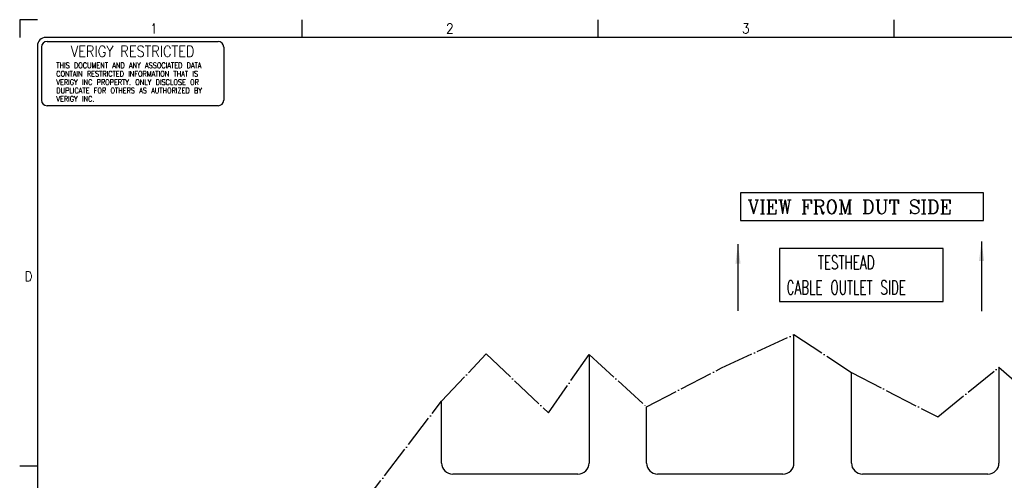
# Model space of a CAD drawing. Header units: inches. Extents: x 0 to 841, y 0 to 594.
# Tile 9 of 13: x 0 to 354, y 428 to 594. Entities that reach past the tile are written whole.
import ezdxf

# ---------------------------------------------------------------- set-up
doc = ezdxf.new("R2010")
doc.units = ezdxf.units.IN
doc.linetypes.add('DOT_CENTER', pattern=[14, 12, -1, 0, -1])
doc.layers.add('1', color=7, linetype='Continuous')
doc.styles.add('CONVERTER_11', font='txt.shx', dxfattribs={"width": 0.63})
doc.styles.add('CONVERTER_12', font='complex.shx', dxfattribs={"width": 0.973})
doc.styles.add('CONVERTER_14', font='txt.shx', dxfattribs={"width": 0.9})
doc.styles.add('CONVERTER_16', font='complex.shx', dxfattribs={"width": 0.855})
doc.styles.add('CONVERTER_17', font='txt.shx', dxfattribs={"width": 0.81})
doc.dimstyles.get("Standard").update_dxf_attribs({"dimtxt": 0.18, "dimasz": 0.18, "dimexe": 0.18, "dimexo": 0.0625, "dimgap": 0.09, "dimtad": 0, "dimtih": 1, "dimtoh": 1, "dimdec": 4, "dimzin": 0, "dimdsep": 46, "dimtxsty": 'Standard', "dimcen": 0.09, "dimadec": 0, "dimazin": 0, "dimtfac": 1, "dimtdec": 4, "dimtofl": 0, "dimtmove": 0, "dimatfit": 3, "dimfxl": 1, "dimtolj": 1, "dimtzin": 0, "dimarcsym": 0})

# ---------------------------------------------------------------- blocks, each defined once
blk = doc.blocks.new('TOP__1', base_point=(288.61, 352.62))
at = {"color": 1, "linetype": 'Continuous'}
for p, q in [((278.28, 434.7), (278.28, 480.82)), ((204.62, 473.68), (204.62, 434.7)), ((298.94, 459.26), (298.94, 467.26)), ((351.94, 469.1), (351.94, 434.7)), ((151.62, 434.7), (151.62, 456.89)), ((298.94, 434.7), (298.94, 459.26)), ((225.28, 434.7), (225.28, 454.86)), ((372.6, 434.7), (372.6, 451.29)), ((425.6, 450.79), (425.6, 434.7)), ((200.62, 430.7), (155.62, 430.7)), ((274.28, 430.7), (229.28, 430.7)), ((347.94, 430.7), (302.94, 430.7)), ((421.6, 430.7), (376.6, 430.7)), ((155.62, 216.42), (200.62, 216.42)), ((229.28, 216.42), (274.28, 216.42)), ((302.94, 216.42), (347.94, 216.42)), ((376.6, 216.42), (421.6, 216.42)), ((151.62, 184.65), (151.62, 212.42)), ((204.62, 212.42), (204.62, 181.09)), ((225.28, 193.81), (225.28, 212.42)), ((278.28, 212.42), (278.28, 193.81)), ((298.94, 176.29), (298.94, 212.42)), ((351.94, 212.42), (351.94, 173.46)), ((372.6, 189.74), (372.6, 212.42)), ((425.6, 212.42), (425.6, 188.84)), ((298.94, 175.49), (298.94, 176.29))]:
    blk.add_line(p, q, dxfattribs=at)
for centre, start, end in [((155.62, 434.7), 180, 270), ((200.62, 434.7), 270, 0), ((229.28, 434.7), 180, 270), ((274.28, 434.7), 270, 0), ((302.94, 434.7), 180, 270), ((347.94, 434.7), 270, 0), ((376.6, 434.7), 180, 270), ((421.6, 434.7), 270, 0), ((155.62, 212.42), 90, 180), ((200.62, 212.42), 0, 90), ((229.28, 212.42), 90, 180), ((274.28, 212.42), 0, 90), ((302.94, 212.42), 90, 180), ((347.94, 212.42), 0, 90), ((376.6, 212.42), 90, 180), ((421.6, 212.42), 0, 90)]:
    blk.add_arc(centre, 4, start, end, dxfattribs=at)
at = {"layer": '1', "color": 7, "linetype": 'Continuous'}
for p, q in [((258.16, 513.34), (258.16, 489.34)), ((345.7, 514.31), (345.7, 489.31))]:
    blk.add_line(p, q, dxfattribs=at)
at = {"layer": '1', "color": 1}
for points in [[(259.12, 531.79), (259.12, 521.79), (346.37, 521.79), (346.37, 531.79)], [(273.12, 511.79), (273.12, 492.79), (331.85, 492.79), (331.85, 511.79)]]:
    blk.add_lwpolyline(points, close=True, dxfattribs=at)
at = {"layer": '1', "color": 1, "style": 'CONVERTER_12', "width": 0.973}
blk.add_text('VIEW FROM DUT SIDE', height=5, dxfattribs=at).set_placement((261.62, 524.29))
at = {"layer": '1', "color": 1, "insert": (275.62, 495.29), "char_height": 5, "attachment_point": 7, "line_spacing_factor": 1.080432, "style": 'CONVERTER_11'}
blk.add_mtext('    TESTHEAD\\PCABLE OUTLET SIDE', dxfattribs=at)
blk = doc.blocks.new('Drawing_Grid_Zones__7', base_point=(6.35, 6.35))
at = {"layer": '1', "color": 4, "linetype": 'Continuous'}
for p, q in [((6.35, 594), (0, 594)), ((0, 594), (0, 587.65)), ((101.4125, 594), (101.4125, 587.65)), ((207.775, 594), (207.775, 587.65)), ((314.1375, 594), (314.1375, 587.65)), ((6.35, 433.525), (0, 433.525))]:
    blk.add_line(p, q, dxfattribs=at)
at = {"layer": '1', "color": 4, "char_height": 3.5, "attachment_point": 5, "line_spacing_factor": 1.080432, "style": 'CONVERTER_14'}
for s, insert in [('1', (48.23125, 590.825)), ('2', (154.59375, 590.825)), ('3', (260.95625, 590.825)), ('D', (3.175, 501.7875))]:
    blk.add_mtext(s, dxfattribs=dict(at, insert=insert))
blk = doc.blocks.new('Security_Stamp__8', base_point=(7.85, 586.15))
at = {"layer": '1', "color": 7, "linetype": 'Continuous'}
for p, q in [((7.85, 584.15), (7.85, 565.08)), ((9.85, 586.15), (71.32, 586.15)), ((73.32, 584.15), (73.32, 565.08)), ((71.32, 563.08), (9.85, 563.08))]:
    blk.add_line(p, q, dxfattribs=at)
for centre, start, end in [((9.85, 584.15), 90, 180), ((71.32, 584.15), 0, 90), ((9.85, 565.08), 180, 270), ((71.32, 565.08), 270, 0)]:
    blk.add_arc(centre, 2, start, end, dxfattribs=at)
at = {"color": 4}
for s, insert, char_height, attachment_point, line_spacing_factor, style in [('VERIGY RESTRICTED', (40.59, 582.64), 4, 5, 1.020408, 'CONVERTER_16'), ('THIS DOCUMENT AND ANY ASSOCIATED DATA\\PCONTAIN RESTRICTED INFORMATION THAT IS\\PVERIGY INC PROPERTY. ONLY DISCLOSE OR\\PDUPLICATE FOR OTHERS AS AUTHORIZED BY \\PVERIGY INC.', (13.16, 578.56), 2, 1, 0.90036, 'CONVERTER_17')]:
    blk.add_mtext(s, dxfattribs=dict(at, insert=insert, char_height=char_height, attachment_point=attachment_point, line_spacing_factor=line_spacing_factor, style=style))
blk = doc.blocks.new('A1_Size_Verigy_Frame__9', base_point=(6.35, 6.35))
at = {"layer": '1', "color": 7, "linetype": 'Continuous'}
for p, q in [((831.65, 587.65), (9.35, 587.65)), ((6.35, 584.65), (6.35, 9.35))]:
    blk.add_line(p, q, dxfattribs=at)
blk.add_arc((9.35, 584.65), 3, 90, 180, dxfattribs=at)
blk.add_blockref('Security_Stamp__8', (7.85, 586.15))
at = {"layer": '1'}
blk.add_blockref('Drawing_Grid_Zones__7', (6.35, 6.35), dxfattribs=at)
blk = doc.blocks.new('front1__3', base_point=(418.97, 352.62))
at = {"layer": '1', "color": 1, "linetype": 'DOT_CENTER'}
for p, q in [((252.28, 468.86), (278.28, 480.82)), ((278.28, 480.82), (298.94, 467.26)), ((151.62, 456.89), (167.62, 473.89)), ((167.62, 473.89), (190.11, 452.73)), ((190.11, 452.73), (204.62, 473.68)), ((204.62, 473.68), (225.28, 454.86)), ((225.28, 454.86), (252.28, 468.86)), ((298.94, 467.26), (329.94, 451.26)), ((329.94, 451.26), (351.94, 469.1)), ((351.94, 469.1), (372.6, 451.29)), ((122.56, 418.9), (151.62, 456.89))]:
    blk.add_line(p, q, dxfattribs=at)
at = {"layer": '1', "color": 7}
for points in [[(259.08, 506.34), (257.23, 506.34), (258.16, 513.34)], [(346.62, 507.31), (344.78, 507.31), (345.7, 514.31)]]:
    blk.add_solid(points, dxfattribs=at)
blk.add_blockref('TOP__1', (288.61, 352.62))
at = {"layer": '1', "color": 7, "linetype": 'Continuous', "has_arrowhead": 0}
for points in [[(258.16, 513.34), (258.16, 489.34)], [(345.7, 514.31), (345.7, 489.31)]]:
    blk.add_leader(points, dimstyle='Standard', dxfattribs=at)
blk = doc.blocks.new('2__4', base_point=(418.97, 323.69))
blk.add_blockref('front1__3', (418.97, 352.62))
blk = doc.blocks.new('rf_stiffener_assy__5', base_point=(418.97, 323.69))
at = {"layer": '1'}
blk.add_blockref('2__4', (418.97, 323.69), dxfattribs=at)
blk = doc.blocks.new('TOP__6', base_point=(413.719, 302.867))
blk.add_blockref('rf_stiffener_assy__5', (418.968, 323.694))

msp = doc.modelspace()

# ---------------------------------------------------------------- block references
for name, p in [('A1_Size_Verigy_Frame__9', (6.35, 6.35)), ('TOP__6', (413.72, 302.87))]:
    msp.add_blockref(name, p)

doc.saveas('drawing.dxf')
